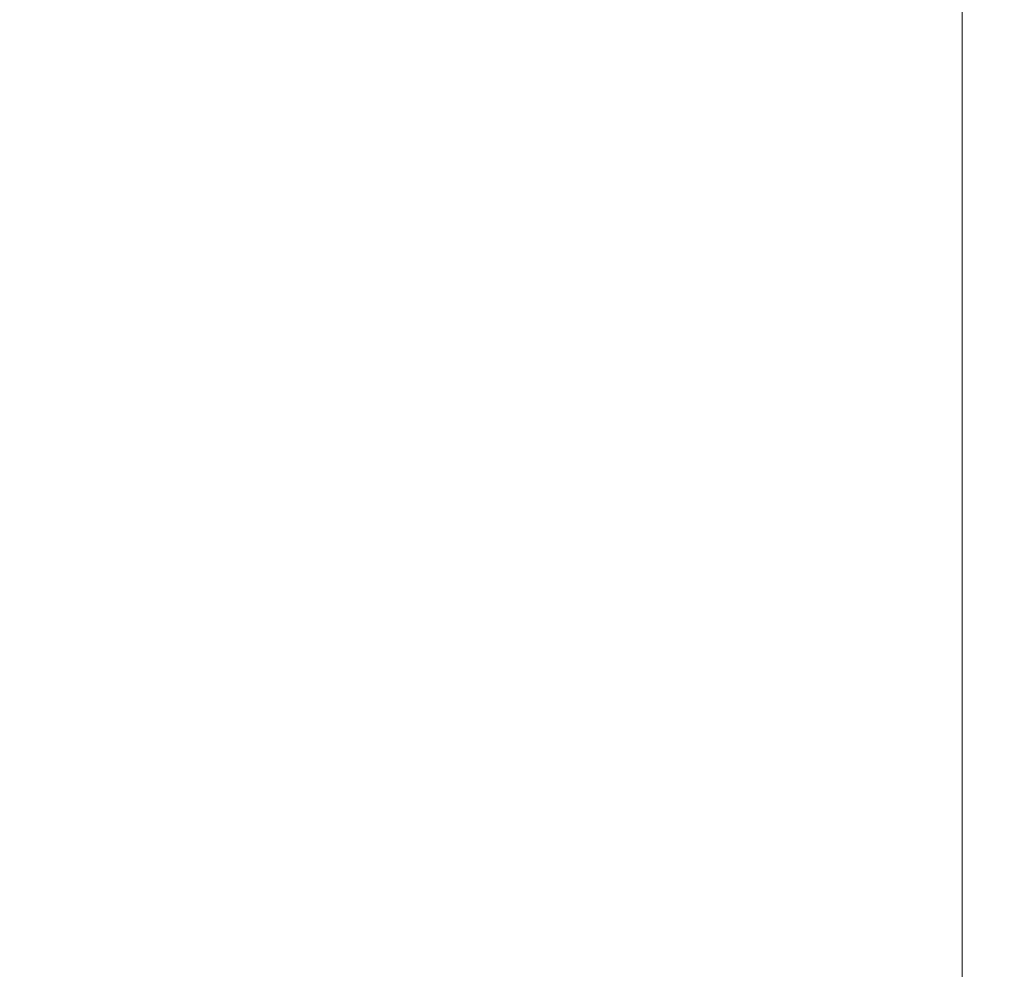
# Model space of a CAD drawing. Header units: centimetres. Extents: x -44.1 to 45.2, y 4.2 to 6.
# Tile 119 of 256: x -14.71 to -14.244, y 5.1 to 5.55. Entities that reach past the tile are written whole.
import ezdxf

# ---------------------------------------------------------------- set-up
doc = ezdxf.new("R2010")
doc.units = ezdxf.units.CM
doc.header["$LTSCALE"] = 2.54
doc.layers.add('Lucido design-1', color=7, linetype='Continuous')

# ---------------------------------------------------------------- blocks, each defined once
blk = doc.blocks.new('Gruppo-4-1')
at = {"color": 7, "linetype": 'Continuous', "lineweight": 9}
blk.add_3dface([(-43.919, 5.90021, -2276.22217), (-43.919, 4.30021, -2276.22217), (45.04592, 4.30021, -2276.22217), (45.04592, 5.90021, -2276.22217)], dxfattribs=at)
for points, invisible_edges in [([(-43.919, 4.30021, -2277.02217), (-14.26402, 5.90021, -2277.02217), (-14.26402, 4.70021, -2277.02217)], 9), ([(-43.919, 4.30021, -2277.02217), (-43.919, 5.90021, -2277.02217), (-14.26402, 5.90021, -2277.02217)], 8), ([(-14.25829, 5.90021, -2277.02211), (-14.25829, 4.70021, -2277.02211), (-14.26402, 4.70021, -2277.02217), (-14.26402, 5.90021, -2277.02217)], 1), ([(-14.25356, 4.70021, -2277.02192), (-14.25829, 4.70021, -2277.02211), (-14.25829, 5.90021, -2277.02211), (-14.25323, 5.90021, -2277.02191)], 10), ([(-14.24746, 4.70021, -2277.02168), (-14.25356, 4.70021, -2277.02192), (-14.25323, 5.90021, -2277.02191), (-14.24758, 5.90021, -2277.02169)], 10), ([(-14.24758, 5.90021, -2277.02169), (-14.24746, 5.90021, -2277.02168), (-14.24746, 4.70021, -2277.02168)], 10), ([(-14.24317, 4.70021, -2277.02134), (-14.24746, 4.70021, -2277.02168), (-14.24746, 5.90021, -2277.02168), (-14.24179, 5.90021, -2277.02123)], 10)]:
    blk.add_3dface(points, dxfattribs=dict(at, invisible_edges=invisible_edges))
blk = doc.blocks.new('Gruppo-5-1')
at = {"color": 7}
blk.add_blockref('Gruppo-4-1', (0, 0), dxfattribs=at)

msp = doc.modelspace()

# ---------------------------------------------------------------- block references
at = {"layer": 'Lucido design-1', "color": 7}
msp.add_blockref('Gruppo-5-1', (0, 0), dxfattribs=at)

doc.saveas('drawing.dxf')
